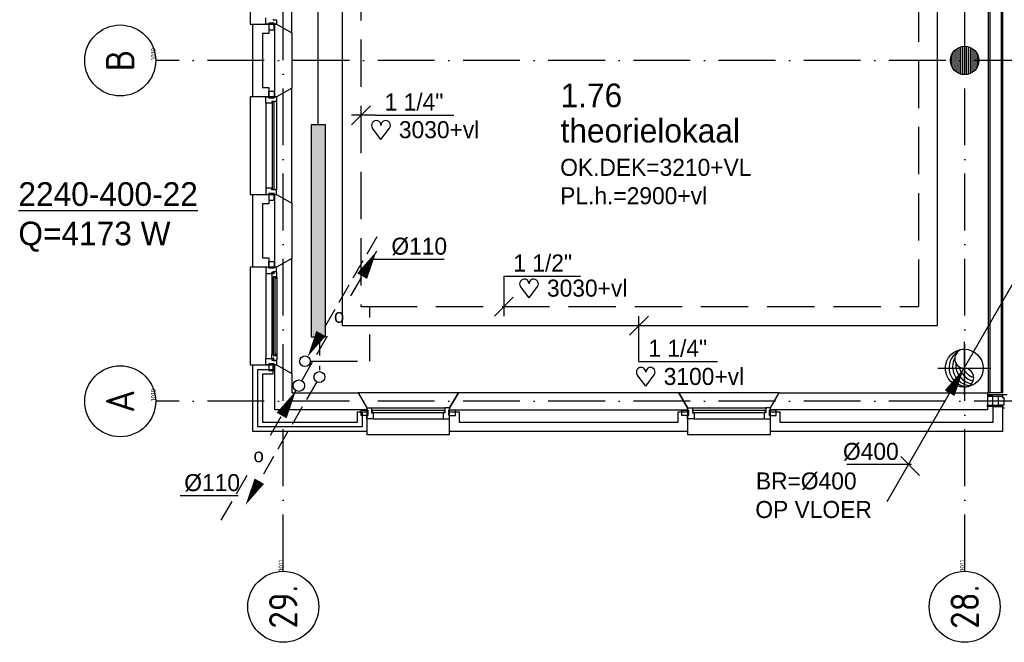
# Model space of a CAD drawing. Extents: x -39327 to 109237, y 358172 to 442272.
# Tile 16 of 96: x 19323 to 29727, y 368847 to 375423. Entities that reach past the tile are written whole.
import ezdxf
from ezdxf.enums import TextEntityAlignment as Align

# ---------------------------------------------------------------- set-up
doc = ezdxf.new("R2010")
doc.units = 0
doc.header["$LTSCALE"] = 100
for name, pattern in [('2322107', [2000, 1000, 1000]), ('2322108', [7, 5, -2]), ('CENTER4', [5, 3.125, -0.625, 0.625, -0.625]), ('DASHDOT', [9, 6, -1.5, 0, -1.5]), ('LURETOUR', [6, 4, -2])]:
    doc.linetypes.add(name, pattern=pattern)
doc.layers.get('0').update_dxf_attribs({"linetype": 'CONTINUOUS'})
for name, color, linetype in [('AL$7----_STRAMIEN', 1, 'DASHDOT'), ('AL21----_BUITENWAND', 4, 'CONTINUOUS'), ('AL21K---_ISOLATIE', 1, 'CONTINUOUS'), ('AL22----_BINNENWAND', 7, 'CONTINUOUS'), ('AL28----_KONSTRUKTIE', 3, 'CONTINUOUS'), ('AL31----_BUITENKOZ', 7, 'CONTINUOUS'), ('ALN-----_BLOCKNAAM', 2, 'CONTINUOUS'), ('ALXA3---_VOLZWART', 14, 'CONTINUOUS'), ('ALXAA---_GEWBETON', 12, 'CONTINUOUS'), ('BOUW', 8, 'CONTINUOUS'), ('WI561---', 1, 'CONTINUOUS'), ('WL5233--', 4, 'CONTINUOUS'), ('WL561---', 4, 'CONTINUOUS'), ('WL561---_AANVOER', 4, 'CONTINUOUS'), ('WL561---_RETOUR', 4, 'CONTINUOUS'), ('WL570---_HARTLIJN', 1, 'CONTINUOUS'), ('WL570---_RETOUR', 3, 'CONTINUOUS'), ('WM521---', 1, 'CONTINUOUS'), ('WM561---', 1, 'CONTINUOUS'), ('WM570---', 1, 'CONTINUOUS')]:
    doc.layers.add(name, color=color, linetype=linetype)
doc.styles.add('BURO-018', font='BUROFONT.shx', dxfattribs={"height": 180})
doc.styles.add('BURO-025', font='BUROFONT.shx', dxfattribs={"height": 250})
doc.styles.get("Standard").update_dxf_attribs({"font": 'ISOCP'})

# ---------------------------------------------------------------- blocks, each defined once
blk = doc.blocks.new('1010')
at = {"layer": 'AL$7----_STRAMIEN', "color": 7, "linetype": 'CONTINUOUS'}
blk.add_circle((0, 750), 750, dxfattribs=at)
at = {"layer": 'ALN-----_BLOCKNAAM', "linetype": 'CONTINUOUS'}
blk.add_text('1010', height=100, dxfattribs=at).set_placement((0, 0))
blk = doc.blocks.new('1011')
at = {"layer": 'AL$7----_STRAMIEN', "color": 7, "linetype": 'CONTINUOUS'}
blk.add_circle((-750, 0), 750, dxfattribs=at)
at = {"layer": 'ALN-----_BLOCKNAAM', "linetype": 'CONTINUOUS'}
blk.add_text('1011', height=100, dxfattribs=at).set_placement((0, 0))
blk = doc.blocks.new('LDV3108')
at = {"color": 0, "linetype": 'CONTINUOUS'}
for p, q in [((6.75, 11.691), (5.813, 10.068)), ((5.438, 9.418), (4.5, 7.794)), ((4.125, 7.145), (3.188, 5.521)), ((2.813, 4.871), (1.875, 3.248)), ((1.5, 2.598), (0.563, 0.974))]:
    blk.add_line(p, q, dxfattribs=at)
blk.add_lwpolyline([(0.25, 0.433, 0, 1, 0), (1.5, 2.598, 1, 1, 0)], format="xyseb", dxfattribs=at)
blk.add_circle((0, 0), 0.5, dxfattribs=at)
blk = doc.blocks.new('LDV1123')
at = {"color": 0, "linetype": 'CONTINUOUS'}
for p, q in [((6.75, 11.691), (5.812, 10.068)), ((5.437, 9.418), (4.5, 7.794)), ((1.562, 2.706), (2.5, 4.33)), ((0.25, 0.433), (1.187, 2.057))]:
    blk.add_line(p, q, dxfattribs=at)
blk.add_lwpolyline([(6.75, 11.691, 0, 1, 0), (5.5, 9.526, 1, 1, 0)], format="xyseb", dxfattribs=at)
blk.add_circle((0, 0), 0.5, dxfattribs=at)
at = {"color": 0, "linetype": 'CONTINUOUS', "style": 'BURO-018'}
blk.add_attdef('LD_TEXT1', text='', height=1.8, dxfattribs=at).set_placement((3.5, 6.062), align=Align.MIDDLE)
blk = doc.blocks.new('LDV4123')
at = {"color": 0, "linetype": 'CONTINUOUS'}
for p, q in [((-0.25, -0.433), (-1.187, -2.057)), ((-1.562, -2.706), (-2.5, -4.33)), ((-5.437, -9.418), (-4.5, -7.794)), ((-6.75, -11.691), (-5.812, -10.068))]:
    blk.add_line(p, q, dxfattribs=at)
blk.add_lwpolyline([(-0.25, -0.433, 0, 1, 0), (-1.5, -2.598, 1, 1, 0)], format="xyseb", dxfattribs=at)
blk.add_circle((0, 0), 0.5, dxfattribs=at)
at = {"color": 0, "linetype": 'CONTINUOUS', "style": 'BURO-018'}
blk.add_attdef('LD_TEXT1', text='', height=1.8, dxfattribs=at).set_placement((-3.5, -6.062), align=Align.MIDDLE)
blk = doc.blocks.new('LU-1-KI2')
at = {"color": 0, "linetype": 'CONTINUOUS'}
blk.add_circle((0, 0), 0.5, dxfattribs=at)
for centre, start, end in [((0.098, 0.01), 122.9221, 266.9628), ((0.191, 0.038), 151.6522, 263.7819), ((0.278, 0.084), 174.6069, 260.2716), ((0.354, 0.146), 192.3501, 256.1233), ((0.416, 0.222), 206.1028, 250.6419)]:
    blk.add_arc(centre, 0.5, start, end, dxfattribs=at)
at = {"layer": 'WL570---_HARTLIJN', "linetype": 'CENTER4'}
for p, q in [((0, 0.7), (0, -0.7)), ((-0.7, 0), (0.7, 0))]:
    blk.add_line(p, q, dxfattribs=at)
at = {"layer": 'WL570---_HARTLIJN', "color": 0, "linetype": 'CONTINUOUS'}
for centre, start, end in [((0, 0.25), 90, 270), ((0, -0.25), 270, 90)]:
    blk.add_arc(centre, 0.25, start, end, dxfattribs=at)
blk = doc.blocks.new('LU-PIJL1')
at = {"color": 0, "linetype": 'CONTINUOUS'}
blk.add_line((0, 0), (10.12, 17.54), dxfattribs=at)
blk.add_lwpolyline([(10.12, 17.54, 0, 1.5, 0), (8.25, 14.29, 1.5, 1.5, 0)], format="xyseb", dxfattribs=at)
blk = doc.blocks.new('CVRINFO2')
at = {"color": 0, "linetype": 'CONTINUOUS', "style": 'BURO-025'}
for tag, p in [('CV_TEXT125', (0, 0)), ('CV_TEXT225', (0, -4.17)), ('CV_TEXT325', (0, -8.33)), ('CV_TEXT425', (0, -12.5))]:
    blk.add_attdef(tag, p, '', height=2.5, dxfattribs=at)
blk = doc.blocks.new('2322401')
at = {"color": 0, "linetype": 'CONTINUOUS'}
for p, q in [((-0.5, 0.5, 1), (-0.5, 0.5)), ((-0.5, 0.5, 1), (-0.5, -0.5, 1)), ((0.5, 0.5, 1), (-0.5, 0.5, 1)), ((0.5, 0.5), (-0.5, 0.5)), ((-0.5, 0.5), (-0.5, -0.5)), ((0.5, 0.5, 1), (0.5, 0.5)), ((0.5, -0.5, 1), (0.5, 0.5, 1)), ((0.5, -0.5), (0.5, 0.5)), ((-0.5, -0.5, 1), (-0.5, -0.5)), ((-0.5, -0.5, 1), (0.5, -0.5, 1)), ((-0.5, -0.5), (0.5, -0.5)), ((0.5, -0.5, 1), (0.5, -0.5))]:
    blk.add_line(p, q, dxfattribs=at)
blk = doc.blocks.new('CVHATCH1')
at = {"color": 0, "linetype": 'CONTINUOUS'}
blk.add_solid([(-0.5, -0.5), (0.5, -0.5), (-0.5, 0.5), (0.5, 0.5)], dxfattribs=at)
blk = doc.blocks.new('LDV2108')
at = {"color": 0, "linetype": 'CONTINUOUS'}
for p, q in [((-0.25, -0.433), (-1.187, -2.057)), ((-1.562, -2.706), (-2.5, -4.33)), ((-2.875, -4.98), (-3.812, -6.603)), ((-4.187, -7.253), (-5.125, -8.877)), ((-5.5, -9.526), (-6.437, -11.15))]:
    blk.add_line(p, q, dxfattribs=at)
blk.add_lwpolyline([(-6.75, -11.691, 0, 1, 0), (-5.5, -9.526, 1, 1, 0)], format="xyseb", dxfattribs=at)
blk.add_circle((0, 0), 0.5, dxfattribs=at)
blk = doc.blocks.new('*U260', base_point=(20256, 372192))
at = {"color": 0, "linetype": 'CONTINUOUS'}
for p, q in [((20356, 372292), (20156, 372092)), ((20256, 371812), (20256, 372292)), ((20256, 371812), (21086, 371812))]:
    blk.add_line(p, q, dxfattribs=at)
at = {"color": 0, "linetype": 'CONTINUOUS', "style": 'BURO-018'}
blk.add_text('1 1/4"', height=180, dxfattribs=at).set_placement((20356, 371862))
blk = doc.blocks.new('*U261', base_point=(19432, 372392))
at = {"color": 0, "linetype": 'CONTINUOUS'}
for p, q in [((19432, 372713), (19432, 372292)), ((19432, 372713), (20242, 372713)), ((19532, 372492), (19332, 372292))]:
    blk.add_line(p, q, dxfattribs=at)
at = {"color": 0, "linetype": 'CONTINUOUS', "style": 'BURO-018'}
blk.add_text('1 1/2"', height=180, dxfattribs=at).set_placement((19532, 372763))
blk = doc.blocks.new('HART')
at = {"color": 1}
for q in [(-39.7, 52.4), (39.7, 52.4)]:
    blk.add_line((0, 0), q, dxfattribs=at)
for centre, start, end in [((-22.1, 65.7), 0, 217.1867), ((22.1, 65.7), 322.8133, 180)]:
    blk.add_arc(centre, 22.1, start, end, dxfattribs=at)
blk = doc.blocks.new('*U262', base_point=(17319, 374414))
at = {"color": 0, "linetype": 'CONTINUOUS'}
for p, q in [((17419, 374514), (17219, 374314)), ((17469, 374414), (17219, 374414)), ((17469, 374414), (18299, 374414))]:
    blk.add_line(p, q, dxfattribs=at)
at = {"color": 0, "linetype": 'CONTINUOUS', "style": 'BURO-018'}
blk.add_text('1 1/4"', height=180, dxfattribs=at).set_placement((17569, 374464))

msp = doc.modelspace()

# ---------------------------------------------------------------- linework, layer by layer
at = {"layer": 'AL$7----_STRAMIEN', "color": 1}
for p, q in [((22108, 369596.9), (22108, 438822.2)), ((29308, 369596.9), (29308, 405757.4)), ((39009.2, 374992.8), (20760, 374992.8)), ((39009.2, 371392.8), (20760, 371392.8))]:
    msp.add_line(p, q, dxfattribs=at)
at = {"layer": 'AL21----_BUITENWAND', "color": 8}
for p, q in [((21788, 374607.8), (21788, 375377.8)), ((21788, 375377.8), (21957, 375377.8)), ((21957, 375377.8), (21957, 375277.8)), ((21957, 375277.8), (21888, 375277.8)), ((21888, 375277.8), (21888, 374707.8)), ((21888, 374707.8), (21957, 374707.8)), ((21957, 374707.8), (21957, 374607.8)), ((21957, 374607.8), (21788, 374607.8)), ((21788, 372807.8), (21788, 373577.8)), ((21788, 373577.8), (21957, 373577.8)), ((21957, 373577.8), (21957, 373477.8)), ((21957, 373477.8), (21888, 373477.8)), ((21888, 373477.8), (21888, 372907.8)), ((21888, 372907.8), (21957, 372907.8)), ((21957, 372907.8), (21957, 372807.8)), ((21957, 372807.8), (21788, 372807.8)), ((21788, 371072.8), (21788, 371777.8)), ((21788, 371777.8), (21998, 371777.8)), ((21998, 371777.8), (21998, 371677.8)), ((21998, 371677.8), (21888, 371677.8)), ((21888, 371677.8), (21888, 371172.8)), ((29608, 371172.8), (29608, 371338.3)), ((29608, 371338.3), (29708, 371338.3)), ((29708, 371338.3), (29708, 371072.8)), ((22891, 371172.8), (22891, 371282.8)), ((22891, 371282.8), (22991, 371282.8)), ((22991, 371282.8), (22991, 371072.8)), ((23866, 371072.8), (23866, 371282.8)), ((23866, 371282.8), (23966, 371282.8)), ((23966, 371282.8), (23966, 371172.8)), ((26281, 371172.8), (26281, 371282.8)), ((26281, 371282.8), (26381, 371282.8)), ((26381, 371282.8), (26381, 371072.8)), ((27256, 371072.8), (27256, 371282.8)), ((27256, 371282.8), (27356, 371282.8)), ((27356, 371282.8), (27356, 371172.8)), ((21888, 371172.8), (22891, 371172.8)), ((23966, 371172.8), (26281, 371172.8)), ((27356, 371172.8), (29608, 371172.8)), ((22991, 371072.8), (21788, 371072.8)), ((26381, 371072.8), (23866, 371072.8)), ((29708, 371072.8), (27256, 371072.8))]:
    msp.add_line(p, q, dxfattribs=at)
at = {"layer": 'AL21K---_ISOLATIE', "color": 8, "linetype": 'CONTINUOUS'}
msp.add_line((22018, 374707.8), (22018, 375277.8), dxfattribs=at)
at = {"layer": 'AL22----_BINNENWAND', "color": 8}
for p, q in [((29558, 371482.8), (29558, 375592.8)), ((29708, 375592.8), (29708, 371482.8)), ((29708, 371482.8), (29558, 371482.8))]:
    msp.add_line(p, q, dxfattribs=at)
at = {"layer": 'AL22----_BINNENWAND', "color": 8, "linetype": 'CONTINUOUS'}
for p, q in [((29573, 375592.8), (29573, 371482.8)), ((29693, 375592.8), (29693, 371482.8))]:
    msp.add_line(p, q, dxfattribs=at)
at = {"layer": 'AL28----_KONSTRUKTIE', "color": 8}
for p, q in [((22018, 375377.8), (22038, 375377.8)), ((22018, 374607.8), (22018, 375377.8)), ((22038, 375377.8), (22198, 375285.4)), ((22198, 375285.4), (22198, 374700.1)), ((22198, 374700.1), (22038, 374607.8)), ((22038, 374607.8), (22018, 374607.8)), ((22018, 373577.8), (22038, 373577.8)), ((22018, 372807.8), (22018, 373577.8)), ((22038, 373577.8), (22198, 373485.4)), ((22198, 373485.4), (22198, 372900.1)), ((22198, 372900.1), (22038, 372807.8)), ((22038, 372807.8), (22018, 372807.8)), ((23958.4, 371482.8), (23866, 371322.8)), ((26288.6, 371482.8), (23958.4, 371482.8)), ((26381, 371322.8), (26288.6, 371482.8)), ((23866, 371322.8), (23866, 371302.8)), ((23866, 371302.8), (26381, 371302.8)), ((26381, 371302.8), (26381, 371322.8))]:
    msp.add_line(p, q, dxfattribs=at)
at = {"layer": 'AL28----_KONSTRUKTIE', "color": 8, "linetype": 'CONTINUOUS'}
for p, q in [((22018, 371777.8), (22038, 371777.8)), ((22018, 371302.8), (22018, 371777.8)), ((22038, 371777.8), (22198, 371685.4)), ((22198, 371685.4), (22198, 371482.8)), ((22198, 371482.8), (22898.6, 371482.8)), ((22898.6, 371482.8), (22991, 371322.8)), ((27256, 371322.8), (27348.4, 371482.8)), ((27348.4, 371482.8), (29548, 371482.8)), ((29548, 371482.8), (29548, 371302.8)), ((22991, 371302.8), (22018, 371302.8)), ((22991, 371322.8), (22991, 371302.8)), ((27256, 371302.8), (27256, 371322.8)), ((29548, 371302.8), (27256, 371302.8))]:
    msp.add_line(p, q, dxfattribs=at)
at = {"layer": 'AL28----_KONSTRUKTIE', "color": 8}
msp.add_circle((29308, 374992.8), 150, dxfattribs=at)
at = {"layer": 'AL31----_BUITENKOZ', "color": 8}
for p, q in [((22198, 375285.4), (22198, 376500.1)), ((21758, 376407.8), (21758, 375377.8)), ((21758, 375377.8), (22038, 375377.8)), ((21924, 375377.8), (21924, 375444.8)), ((21957, 375377.8), (21924, 375377.8)), ((22013, 375387.8), (21957, 375387.8)), ((21957, 375387.8), (21957, 375316.8)), ((22013, 375387.8), (21957, 375387.8)), ((21957, 375387.8), (21957, 375377.8)), ((22002, 375427.8), (22002, 375421.8)), ((22002, 375421.8), (22038, 375421.8)), ((22013, 375316.8), (22013, 375387.8)), ((22013, 375377.8), (22013, 375387.8)), ((22038, 375377.8), (22013, 375377.8)), ((22038, 375421.8), (22038, 375377.8)), ((22038, 375377.8), (22198, 375285.4)), ((21957, 375316.8), (22013, 375316.8)), ((21957, 374597.8), (21957, 374668.8)), ((21957, 374668.8), (22013, 374668.8)), ((22013, 374668.8), (22013, 374597.8)), ((22198, 374700.1), (22038, 374607.8)), ((22198, 373485.4), (22198, 374700.1)), ((22038, 374607.8), (21758, 374607.8)), ((21758, 374607.8), (21758, 373577.8)), ((21924, 374540.8), (21924, 373644.8)), ((22013, 374597.8), (21957, 374597.8)), ((22038, 374557.8), (22038, 373627.8)), ((22013, 373587.8), (21957, 373587.8)), ((21957, 373587.8), (21957, 373516.8)), ((22013, 373516.8), (22013, 373587.8)), ((21758, 373577.8), (22038, 373577.8)), ((21957, 373516.8), (22013, 373516.8)), ((22038, 373577.8), (22198, 373485.4)), ((21957, 372797.8), (21957, 372868.8)), ((21957, 372868.8), (22013, 372868.8)), ((22013, 372868.8), (22013, 372797.8)), ((22198, 372900.1), (22038, 372807.8)), ((22198, 371685.4), (22198, 372900.1)), ((22038, 372807.8), (21758, 372807.8)), ((21758, 372807.8), (21758, 371777.8)), ((21957, 372807.8), (21924, 372807.8)), ((21924, 372807.8), (21924, 372740.8)), ((21957, 372797.8), (21957, 372807.8)), ((22013, 372797.8), (21957, 372797.8)), ((22013, 372797.8), (21957, 372797.8)), ((21987, 372740.8), (21987, 372757.8)), ((21987, 372757.8), (22002, 372757.8)), ((22002, 372757.8), (22002, 372763.8)), ((22002, 372763.8), (22038, 372763.8)), ((22036.7, 372760.6), (22007, 372760.6)), ((22007, 372760.6), (22007, 372738.1)), ((22038, 372807.8), (22013, 372807.8)), ((22013, 372807.8), (22013, 372797.8)), ((22036.7, 372753.5), (22036.7, 372760.6)), ((22041, 372751.1), (22036.7, 372753.5)), ((22038, 372763.8), (22038, 372807.8)), ((21924, 372740.8), (21987, 372740.8)), ((21924, 372740.8), (21924, 371844.8)), ((22002, 372746.1), (21987, 372746.1)), ((21987, 372746.1), (21987, 372740.8)), ((21987, 372740.8), (21987, 372693.6)), ((21987, 372693.6), (22000, 372691.6)), ((21987, 372693.6), (21987, 371891.9)), ((22000, 372691.6), (22000, 372708.6)), ((22000, 372708.6), (22041, 372708.6)), ((22002, 372738.1), (22002, 372746.1)), ((22007, 372738.1), (22002, 372738.1)), ((22038.7, 372708.6), (22025.2, 372708.6)), ((22025.2, 372708.6), (22025.2, 372691.6)), ((22025.2, 372691.6), (22038.7, 372691.6)), ((22038.7, 372691.6), (22038.7, 372708.6)), ((22041, 372708.6), (22041, 372751.1)), ((22041, 372708.6), (22041, 371877)), ((21924, 371777.8), (21924, 371844.8)), ((21924, 371844.8), (21987, 371844.8)), ((21987, 371891.9), (22000, 371894)), ((21987, 371844.8), (21987, 371891.9)), ((21987, 371844.8), (21987, 371827.8)), ((21987, 371839.5), (21987, 371844.8)), ((22002, 371839.5), (21987, 371839.5)), ((21987, 371827.8), (22002, 371827.8)), ((22000, 371894), (22000, 371877)), ((22000, 371877), (22041, 371877)), ((22007, 371847.5), (22002, 371847.5)), ((22002, 371847.5), (22002, 371839.5)), ((22002, 371827.8), (22002, 371821.8)), ((22002, 371821.8), (22038, 371821.8)), ((22007, 371825), (22007, 371847.5)), ((22036.7, 371825), (22007, 371825)), ((22025.2, 371877), (22025.2, 371894)), ((22025.2, 371894), (22038.7, 371894)), ((22038.7, 371877), (22025.2, 371877)), ((22041, 371834.5), (22036.7, 371832)), ((22036.7, 371832), (22036.7, 371825)), ((22038, 371821.8), (22038, 371777.8)), ((22038.7, 371894), (22038.7, 371877)), ((22041, 371877), (22041, 371834.5)), ((21758, 371777.8), (22038, 371777.8)), ((21957, 371777.8), (21924, 371777.8)), ((22013, 371787.8), (21957, 371787.8)), ((21957, 371787.8), (21957, 371716.8)), ((22013, 371787.8), (21957, 371787.8)), ((21957, 371787.8), (21957, 371777.8)), ((21957, 371716.8), (22013, 371716.8)), ((22013, 371716.8), (22013, 371787.8)), ((22013, 371777.8), (22013, 371787.8)), ((22038, 371777.8), (22013, 371777.8)), ((22038, 371777.8), (22198, 371685.4)), ((23958.4, 371482.8), (22898.6, 371482.8)), ((22898.6, 371482.8), (22991, 371322.8)), ((23866, 371322.8), (23958.4, 371482.8)), ((27348.4, 371482.8), (26288.6, 371482.8)), ((26288.6, 371482.8), (26381, 371322.8)), ((27256, 371322.8), (27348.4, 371482.8)), ((22930, 371241.8), (22930, 371297.8)), ((22930, 371297.8), (23001, 371297.8)), ((22991, 371322.8), (22991, 371042.8)), ((23001, 371297.8), (23001, 371241.8)), ((23041, 371322.8), (23816, 371322.8)), ((23856, 371297.8), (23856, 371241.8)), ((23927, 371297.8), (23856, 371297.8)), ((23866, 371042.8), (23866, 371322.8)), ((23927, 371241.8), (23927, 371297.8)), ((26320, 371241.8), (26320, 371297.8)), ((26320, 371297.8), (26391, 371297.8)), ((26381, 371322.8), (26381, 371042.8)), ((26391, 371297.8), (26391, 371241.8)), ((26431, 371322.8), (27206, 371322.8)), ((27246, 371297.8), (27246, 371241.8)), ((27317, 371297.8), (27246, 371297.8)), ((27256, 371042.8), (27256, 371322.8)), ((27317, 371241.8), (27317, 371297.8)), ((23001, 371241.8), (22930, 371241.8)), ((23058, 371208.8), (23799, 371208.8)), ((23856, 371241.8), (23927, 371241.8)), ((26391, 371241.8), (26320, 371241.8)), ((26448, 371208.8), (27189, 371208.8)), ((27246, 371241.8), (27317, 371241.8)), ((22991, 371042.8), (23866, 371042.8)), ((26381, 371042.8), (27256, 371042.8))]:
    msp.add_line(p, q, dxfattribs=at)
at = {"layer": 'AL31----_BUITENKOZ', "color": 8, "linetype": 'CONTINUOUS'}
for p, q in [((21924, 374540.8), (21924, 374607.8)), ((21924, 374607.8), (21957, 374607.8)), ((21987, 374540.8), (21924, 374540.8)), ((21924, 374540.8), (21924, 374540.8)), ((21924, 374540.8), (21924, 374540.8)), ((21924, 374540.8), (21924, 374540.8)), ((21924, 374540.8), (21924, 374540.8)), ((21957, 374607.8), (21957, 374597.8)), ((21957, 374597.8), (22013, 374597.8)), ((22038, 374557.8), (21987, 374557.8)), ((21987, 374557.8), (21987, 374540.8)), ((22012, 374552.8), (21991, 374552.8)), ((21991, 374552.8), (21991, 373632.8)), ((22012, 373632.8), (22012, 374552.8)), ((22013, 374597.8), (22013, 374607.8)), ((22013, 374607.8), (22013, 374607.8)), ((22013, 374607.8), (22038, 374607.8)), ((22038, 374607.8), (22038, 374557.8)), ((22038, 374557.8), (22038, 374557.8)), ((21987, 373644.8), (21924, 373644.8)), ((21924, 373644.8), (21924, 373644.8)), ((21924, 373644.8), (21924, 373644.8)), ((21924, 373644.8), (21924, 373644.8)), ((21924, 373644.8), (21924, 373644.8)), ((21924, 373644.8), (21924, 373577.8)), ((21957, 373577.8), (21957, 373587.8)), ((21957, 373587.8), (22013, 373587.8)), ((21987, 373627.8), (21987, 373644.8)), ((22038, 373627.8), (21987, 373627.8)), ((21991, 373632.8), (22012, 373632.8)), ((22013, 373587.8), (22013, 373577.8)), ((22038, 373627.8), (22038, 373627.8)), ((22038, 373577.8), (22038, 373627.8)), ((21924, 373577.8), (21957, 373577.8)), ((22013, 373577.8), (22013, 373577.8)), ((22013, 373577.8), (22038, 373577.8)), ((22023, 372706.6), (22002, 372706.6)), ((22002, 372706.6), (22002, 371879)), ((22023, 371879), (22023, 372706.6)), ((22002, 371879), (22023, 371879)), ((29708, 371461.8), (29548, 371461.8)), ((29548, 371461.8), (29548, 371446.8)), ((29548, 371446.8), (29548, 371353.3)), ((29604, 371446.8), (29548, 371446.8)), ((29548, 371446.8), (29708, 371446.8)), ((29604, 371353.3), (29604, 371446.8)), ((29667, 371353.3), (29667, 371446.8)), ((29667, 371446.8), (29708, 371446.8)), ((29708, 371446.8), (29708, 371461.8)), ((29758, 371461.8), (29708, 371461.8)), ((29708, 371461.8), (29708, 371455.8)), ((29708, 371455.8), (29708, 371441.8)), ((29708, 371446.8), (29708, 371432.3)), ((29708, 371441.8), (29708, 371441.8)), ((29708, 371441.8), (29708, 371432.3)), ((29708, 371432.3), (29722, 371432.3)), ((29708, 371432.3), (29722, 371432.3)), ((29722, 371432.3), (29722, 371353.3)), ((29722, 371432.3), (29722, 371352.3)), ((22991, 371297.8), (22991, 371322.8)), ((22991, 371322.8), (23041, 371322.8)), ((23001, 371297.8), (22991, 371297.8)), ((22991, 371297.8), (22991, 371297.8)), ((23001, 371241.8), (23001, 371297.8)), ((23041, 371322.8), (23041, 371322.8)), ((23041, 371322.8), (23041, 371271.8)), ((23046, 371296.8), (23046, 371275.8)), ((23811, 371296.8), (23046, 371296.8)), ((23811, 371275.8), (23811, 371296.8)), ((23816, 371322.8), (23816, 371322.8)), ((23816, 371322.8), (23816, 371271.8)), ((23866, 371322.8), (23816, 371322.8)), ((23856, 371241.8), (23856, 371297.8)), ((23856, 371297.8), (23866, 371297.8)), ((23866, 371297.8), (23866, 371322.8)), ((23866, 371297.8), (23866, 371297.8)), ((26381, 371297.8), (26381, 371322.8)), ((26381, 371322.8), (26431, 371322.8)), ((26391, 371297.8), (26381, 371297.8)), ((26381, 371297.8), (26381, 371297.8)), ((26391, 371241.8), (26391, 371297.8)), ((26431, 371322.8), (26431, 371322.8)), ((26431, 371322.8), (26431, 371271.8)), ((26436, 371296.8), (26436, 371275.8)), ((27201, 371296.8), (26436, 371296.8)), ((27201, 371275.8), (27201, 371296.8)), ((27206, 371322.8), (27206, 371322.8)), ((27206, 371322.8), (27206, 371271.8)), ((27256, 371322.8), (27206, 371322.8)), ((27246, 371241.8), (27246, 371297.8)), ((27246, 371297.8), (27256, 371297.8)), ((27256, 371297.8), (27256, 371322.8)), ((27256, 371297.8), (27256, 371297.8)), ((29548, 371338.3), (29548, 371353.3)), ((29548, 371353.3), (29708, 371353.3)), ((29548, 371353.3), (29604, 371353.3)), ((29708, 371338.3), (29548, 371338.3)), ((29708, 371353.3), (29667, 371353.3)), ((29708, 371353.3), (29708, 371338.3)), ((29722, 371353.3), (29708, 371353.3)), ((29708, 371353.3), (29708, 371353.3)), ((29722, 371352.3), (29708, 371352.3)), ((29708, 371352.3), (29708, 371342.8)), ((29708, 371342.8), (29708, 371342.8)), ((29708, 371342.8), (29708, 371328.8)), ((29708, 371328.8), (29708, 371322.8)), ((29708, 371322.8), (29726.9, 371322.8)), ((22991, 371208.8), (22991, 371241.8)), ((22991, 371241.8), (23001, 371241.8)), ((23058, 371208.8), (22991, 371208.8)), ((23041, 371271.8), (23058, 371271.8)), ((23046, 371275.8), (23811, 371275.8)), ((23058, 371271.8), (23058, 371208.8)), ((23058, 371208.8), (23058, 371208.8)), ((23058, 371208.8), (23058, 371208.8)), ((23058, 371208.8), (23058, 371208.8)), ((23058, 371208.8), (23058, 371208.8)), ((23816, 371271.8), (23799, 371271.8)), ((23799, 371271.8), (23799, 371208.8)), ((23799, 371208.8), (23799, 371208.8)), ((23799, 371208.8), (23799, 371208.8)), ((23799, 371208.8), (23799, 371208.8)), ((23799, 371208.8), (23799, 371208.8)), ((23799, 371208.8), (23866, 371208.8)), ((23866, 371241.8), (23856, 371241.8)), ((23866, 371208.8), (23866, 371241.8)), ((26381, 371208.8), (26381, 371241.8)), ((26381, 371241.8), (26391, 371241.8)), ((26448, 371208.8), (26381, 371208.8)), ((26431, 371271.8), (26448, 371271.8)), ((26436, 371275.8), (27201, 371275.8)), ((26448, 371271.8), (26448, 371208.8)), ((26448, 371208.8), (26448, 371208.8)), ((26448, 371208.8), (26448, 371208.8)), ((26448, 371208.8), (26448, 371208.8)), ((26448, 371208.8), (26448, 371208.8)), ((27206, 371271.8), (27189, 371271.8)), ((27189, 371271.8), (27189, 371208.8)), ((27189, 371208.8), (27189, 371208.8)), ((27189, 371208.8), (27189, 371208.8)), ((27189, 371208.8), (27189, 371208.8)), ((27189, 371208.8), (27189, 371208.8)), ((27189, 371208.8), (27256, 371208.8)), ((27256, 371241.8), (27246, 371241.8)), ((27256, 371208.8), (27256, 371241.8))]:
    msp.add_line(p, q, dxfattribs=at)
at = {"layer": 'ALXA3---_VOLZWART', "color": 8}
for p, q in [((21838, 371122.8), (21838, 371727.8)), ((21838, 371727.8), (21998, 371727.8)), ((22941, 371282.8), (22941, 371122.8)), ((22941, 371122.8), (21838, 371122.8))]:
    msp.add_line(p, q, dxfattribs=at)
at = {"layer": 'ALXAA---_GEWBETON', "color": 8}
for p, q in [((29168, 374938.9), (29168, 375046.6)), ((29188, 374902.8), (29188, 375082.8)), ((29208, 374881), (29208, 375104.6)), ((29228, 374865.9), (29228, 375119.7)), ((29248, 374855.3), (29248, 375130.2)), ((29268, 374848.2), (29268, 375137.3)), ((29288, 374844.1), (29288, 375141.4)), ((29308, 374842.8), (29308, 375142.8)), ((29328, 374844.1), (29328, 375141.4)), ((29348, 374848.2), (29348, 375137.3)), ((29368, 374855.3), (29368, 375130.2)), ((29388, 374865.9), (29388, 375119.7)), ((29408, 374881), (29408, 375104.6)), ((29428, 374902.8), (29428, 375082.8)), ((29448, 374938.9), (29448, 375046.6))]:
    msp.add_line(p, q, dxfattribs=at)
at = {"layer": 'WL561---_AANVOER', "linetype": '2322107'}
for p, q in [((22729, 378307.3), (22729, 372192.5)), ((29018.5, 377590.4), (29018.5, 372192.5)), ((22478, 374312.8), (22478, 375672.8)), ((22729, 372192.5), (23818.9, 372192.5)), ((23818.9, 372192.5), (29018.5, 372192.5))]:
    msp.add_line(p, q, dxfattribs=at)
at = {"layer": 'WL561---_AANVOER', "color": 4, "linetype": '2322107'}
for p, q in [((22491.3, 372110.1), (22491.3, 371876.8)), ((22491.3, 371766.1), (22491.3, 371722.7))]:
    msp.add_line(p, q, dxfattribs=at)
at = {"layer": 'WL561---_RETOUR', "linetype": '2322108'}
for p, q in [((22929, 387815.2), (22929, 372392.5)), ((28818.5, 377790.4), (28818.5, 372392.5)), ((22929, 372392.5), (23021.7, 372392.5)), ((23021.7, 372392.5), (28818.5, 372392.5)), ((23021.7, 372278.1), (23021.7, 372392.5)), ((23021.7, 371815.4), (23021.7, 372098.2)), ((22393.9, 371815.4), (23021.7, 371815.4))]:
    msp.add_line(p, q, dxfattribs=at)
at = {"layer": 'WL570---_HARTLIJN', "color": 1, "linetype": 'CONTINUOUS'}
for p, q in [((23808.5, 372891.8), (23042.4, 372891.8)), ((21632.5, 370394.4), (21019.5, 370394.4))]:
    msp.add_line(p, q, dxfattribs=at)
at = {"layer": 'WM570---', "linetype": 'CONTINUOUS'}
for p, q in [((28632.8, 370809.7), (28832.2, 370610.3)), ((28744.4, 370723.5), (28062.6, 370723.5))]:
    msp.add_line(p, q, dxfattribs=at)

# ---------------------------------------------------------------- block references
at = {"layer": 'AL$7----_STRAMIEN'}
ref = msp.add_blockref('1010', (20760, 374992.8), dxfattribs=dict(at, xscale=0.5, yscale=0.5, zscale=0.5, rotation=90))
ref.add_attrib('STR-NAAM', 'B', dxfattribs={"color": 3, "linetype": 'CONTINUOUS', "height": 300, "rotation": 90}).set_placement((20385, 374992.8), align=Align.MIDDLE)
ref = msp.add_blockref('1010', (20760, 371392.8), dxfattribs=dict(at, xscale=0.5, yscale=0.5, zscale=0.5, rotation=90))
ref.add_attrib('STR-NAAM', 'A', dxfattribs={"color": 3, "linetype": 'CONTINUOUS', "height": 300, "rotation": 90}).set_placement((20385, 371392.8), align=Align.MIDDLE)
ref = msp.add_blockref('1011', (22108, 369596.9), dxfattribs=dict(at, xscale=0.5, yscale=0.5, zscale=0.5, rotation=90))
ref.add_attrib('STR-NAAM', '29.', dxfattribs={"color": 3, "linetype": 'CONTINUOUS', "height": 300, "rotation": 90}).set_placement((22108, 369221.9), align=Align.MIDDLE)
ref = msp.add_blockref('1011', (29308, 369596.9), dxfattribs=dict(at, xscale=0.5, yscale=0.5, zscale=0.5, rotation=90))
ref.add_attrib('STR-NAAM', '28.', dxfattribs={"color": 3, "linetype": 'CONTINUOUS', "height": 300, "rotation": 90}).set_placement((29308, 369221.9), align=Align.MIDDLE)
at = {"layer": 'WI561---'}
ref = msp.add_blockref('CVRINFO2', (19309.6, 373456.9), dxfattribs=dict(at, xscale=100, yscale=100, zscale=100))
ref.add_attrib('CV_TEXT125', '%%u2240-400-22', (19309.6, 373456.9), dxfattribs={"layer": '0', "color": 2, "linetype": 'CONTINUOUS', "height": 250, "style": 'BURO-025'})
ref.add_attrib('CV_TEXT225', 'Q=4173 W', (19309.6, 373040.2), dxfattribs={"layer": '0', "color": 2, "linetype": 'CONTINUOUS', "height": 250, "style": 'BURO-025'})
at = {"layer": 'WL5233--', "color": 2}
ref = msp.add_blockref('LDV1123', (22273, 371557.9), dxfattribs=dict(at, xscale=121.5, yscale=121.5, zscale=121.5))
ref.add_attrib('LD_TEXT1', 'o', dxfattribs={"layer": '0', "color": 1, "linetype": 'CONTINUOUS', "height": 145.8, "style": 'BURO-018'}).set_placement((22698.2, 372294.5), align=Align.MIDDLE)
ref = msp.add_blockref('LDV4123', (22273, 371557.9), dxfattribs=dict(at, xscale=121.5, yscale=121.5, zscale=121.5))
ref.add_attrib('LD_TEXT1', 'o', dxfattribs={"layer": '0', "color": 1, "linetype": 'CONTINUOUS', "height": 145.8, "style": 'BURO-018'}).set_placement((21847.7, 370821.4), align=Align.MIDDLE)
at = {"layer": 'WL5233--', "color": 2, "xscale": 115.5, "yscale": 115.5, "zscale": 115.5}
msp.add_blockref('LDV2108', (22490, 371648.4), dxfattribs=at)
at = {"layer": 'WL561---', "xscale": 2240, "yscale": 150, "rotation": 270.0000000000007}
for name, zscale in [('2322401', 400), ('CVHATCH1', 2240)]:
    msp.add_blockref(name, (22478, 373192.8), dxfattribs=dict(at, zscale=zscale))
at = {"layer": 'WL561---_RETOUR', "color": 2, "xscale": 112.5, "yscale": 112.5, "zscale": 112.5}
msp.add_blockref('LDV3108', (22337.7, 371815.4), dxfattribs=at)
at = {"layer": 'WL570---_RETOUR', "xscale": 80, "yscale": 80, "zscale": 80}
for p in [(29305.6, 371749.5), (28488.7, 370335)]:
    msp.add_blockref('LU-PIJL1', p, dxfattribs=at)
at = {"layer": 'WL570---_RETOUR', "linetype": 'LURETOUR', "xscale": 400, "yscale": 400, "zscale": 400}
msp.add_blockref('LU-1-KI2', (29303.3, 371742.4), dxfattribs=at)
at = {"layer": 'WM561---'}
for name, p in [('*U262', (22929, 374414.1)), ('*U261', (24438.5, 372392.5)), ('*U260', (25865.6, 372192.5))]:
    msp.add_blockref(name, p, dxfattribs=at)
at = {"layer": 'WM570---', "xscale": 2.25, "yscale": 2.25, "zscale": 2.25}
for p in [(23140.4, 374159.6), (24704.8, 372485.8), (25938.5, 371552.9)]:
    msp.add_blockref('HART', p, dxfattribs=at)

# ---------------------------------------------------------------- texts
at = {"layer": 'BOUW', "style": 'BURO-025'}
for s, p in [('1.76', (25038.1, 374499.3)), ('theorielokaal', (25038.1, 374126.2))]:
    msp.add_text(s, height=250, dxfattribs=at).set_placement(p)
at = {"layer": 'BOUW', "color": 1, "style": 'BURO-018'}
for s, p in [('OK.DEK=3210+VL', (25034.1, 373774)), ('PL.h.=2900+vl', (25034.1, 373474))]:
    msp.add_text(s, height=180, dxfattribs=at).set_placement(p)
at = {"layer": 'WL570---_HARTLIJN', "color": 1, "linetype": 'CENTER4', "style": 'BURO-018'}
for p in [(23250.4, 372941.3), (21062.2, 370443.9)]:
    msp.add_text('%%c110', height=180, dxfattribs=at).set_placement(p)
at = {"layer": 'WM521---', "color": 1, "style": 'BURO-018'}
for s, p in [('BR=%%C400', (27102.1, 370461.2)), ('OP VLOER', (27096.3, 370160))]:
    msp.add_text(s, height=180, dxfattribs=at).set_placement(p)
at = {"layer": 'WM570---', "color": 1, "style": 'BURO-018'}
for s, p in [('3030+vl', (23329.8, 374171.8)), ('3030+vl', (24894.2, 372498)), ('3100+vl', (26127.9, 371565.1))]:
    msp.add_text(s, height=180, dxfattribs=at).set_placement(p)
at = {"layer": 'WM570---', "linetype": 'CONTINUOUS', "style": 'BURO-018'}
msp.add_text('%%c400', height=180, dxfattribs=at).set_placement((28611.3, 370773.5), align=Align.RIGHT)

doc.saveas('drawing.dxf')
